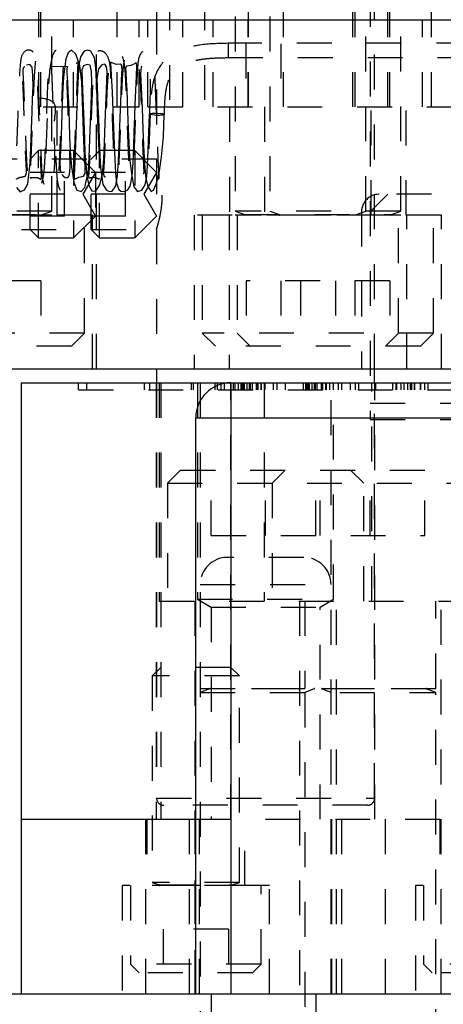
# Model space of a CAD drawing. Header units: inches. Extents: x 1772 to 2706, y -534 to -52.
# Tile 87 of 256: x 1939.78 to 1940.99, y -523.5 to -520.68. Entities that reach past the tile are written whole.
import ezdxf

# ---------------------------------------------------------------- set-up
doc = ezdxf.new("R2010")
doc.units = ezdxf.units.IN
doc.header["$LTSCALE"] = 0.5
doc.header["$MEASUREMENT"] = 0
doc.linetypes.add('HIDDEN', pattern=[0.225, 0.15, -0.075])
doc.layers.add('SID-M-H', color=4, linetype='HIDDEN')
doc.layers.add('SID-M-S', color=105, linetype='Continuous')

msp = doc.modelspace()

# ---------------------------------------------------------------- linework, layer by layer
at = {"layer": 'SID-M-H'}
for p, q in [((1940.20862, -517.20628), (1940.20862, -520.92628)), ((1940.30862, -517.20628), (1940.30862, -520.92628)), ((1940.95862, -520.92628), (1940.95862, -517.20628)), ((1940.78362, -519.19628), (1940.78362, -521.82128)), ((1939.83987, -520.92628), (1939.83987, -520.14503)), ((1940.42737, -520.14503), (1940.42737, -520.92628)), ((1940.52737, -520.14503), (1940.52737, -520.92628)), ((1940.73987, -520.92628), (1940.73987, -520.14503)), ((1940.83987, -520.92628), (1940.83987, -520.14503)), ((1939.87112, -521.22451), (1939.87112, -520.26753)), ((1940.39612, -520.26753), (1940.39612, -521.22451)), ((1940.49612, -520.26753), (1940.49612, -521.22451)), ((1940.77112, -521.22451), (1940.77112, -520.26753)), ((1940.87112, -521.22451), (1940.87112, -520.26753)), ((1940.43375, -520.42628), (1940.43375, -520.92628)), ((1940.53375, -520.42628), (1940.53375, -520.92628)), ((1940.73349, -520.92628), (1940.73349, -520.42628)), ((1940.83349, -520.92628), (1940.83349, -520.42628)), ((1939.83349, -520.92628), (1939.83349, -520.67628)), ((1939.93362, -520.92628), (1939.93362, -520.67628)), ((1939.99927, -521.67628), (1939.99927, -520.67628)), ((1940.05862, -520.92628), (1940.05862, -520.67628)), ((1940.12112, -520.92628), (1940.12112, -520.67628)), ((1940.14612, -520.92628), (1940.14612, -520.67628)), ((1940.17112, -520.67628), (1940.17112, -521.67628)), ((1940.24612, -520.92628), (1940.24612, -520.67628)), ((1940.33362, -520.92628), (1940.33362, -520.67628)), ((1940.43362, -520.92628), (1940.43362, -520.67628)), ((1940.79612, -521.67628), (1940.79612, -520.67628)), ((1940.83362, -520.92628), (1940.83362, -520.67628)), ((1940.93362, -520.92628), (1940.93362, -520.67628)), ((1939.92747, -520.76365), (1939.91751, -520.77089)), ((1939.94031, -520.77461), (1939.92747, -520.76365)), ((1939.96336, -520.76669), (1939.9534, -520.7824)), ((1939.9731, -520.76346), (1939.96336, -520.76669)), ((1939.98296, -520.76641), (1939.9731, -520.76346)), ((1939.99384, -520.78598), (1939.98296, -520.76641)), ((1947.67321, -520.74389), (1940.37621, -520.74389)), ((1940.37621, -520.74404), (1940.37621, -520.78475)), ((1939.91095, -520.78847), (1939.90453, -520.84003)), ((1939.91751, -520.77089), (1939.91095, -520.78847)), ((1939.95148, -520.80794), (1939.94031, -520.77461)), ((1939.9534, -520.7824), (1939.94887, -520.80654)), ((1939.99682, -520.81458), (1939.99384, -520.78598)), ((1940.37621, -520.78489), (1947.67321, -520.78489)), ((1939.80815, -520.8042), (1939.79812, -520.80657)), ((1939.81445, -520.81238), (1939.80815, -520.8042)), ((1939.81711, -520.83649), (1939.81445, -520.81238)), ((1939.87112, -520.80923), (1939.91615, -520.81029)), ((1939.91615, -520.81029), (1939.91414, -520.81659)), ((1939.91414, -520.81659), (1939.91462, -520.83065)), ((1939.94887, -520.80654), (1939.94681, -520.83719)), ((1939.95674, -520.85537), (1939.95148, -520.80794)), ((1939.96214, -520.80877), (1939.9571, -520.82026)), ((1939.9571, -520.82026), (1939.95778, -520.85083)), ((1939.97232, -520.80451), (1939.96214, -520.80877)), ((1939.98066, -520.80684), (1939.97232, -520.80451)), ((1939.98469, -520.82473), (1939.98066, -520.80684)), ((1939.9859, -520.85479), (1939.98469, -520.82473)), ((1939.99884, -520.85348), (1939.99682, -520.81458)), ((1940.00448, -520.8168), (1940.00031, -520.84513)), ((1940.01475, -520.80554), (1940.00448, -520.8168)), ((1940.02339, -520.80396), (1940.01475, -520.80554)), ((1940.02793, -520.81101), (1940.02339, -520.80396)), ((1940.02957, -520.82591), (1940.02793, -520.81101)), ((1940.03954, -520.79812), (1940.03915, -520.80251)), ((1940.03915, -520.80251), (1940.0401, -520.8148)), ((1940.04321, -520.7999), (1940.03954, -520.79812)), ((1940.0401, -520.8148), (1940.04133, -520.83478)), ((1940.05661, -520.80454), (1940.04321, -520.7999)), ((1940.06814, -520.80374), (1940.05661, -520.80454)), ((1940.07106, -520.80529), (1940.06814, -520.80374)), ((1940.07263, -520.81796), (1940.07106, -520.80529)), ((1940.07113, -520.84763), (1940.07263, -520.81796)), ((1940.08516, -520.80946), (1940.08269, -520.81481)), ((1940.08269, -520.81481), (1940.08299, -520.82778)), ((1940.09729, -520.80754), (1940.08516, -520.80946)), ((1940.10982, -520.8013), (1940.09729, -520.80754)), ((1940.11304, -520.79865), (1940.10982, -520.8013)), ((1940.11492, -520.8061), (1940.11304, -520.79865)), ((1940.11344, -520.83793), (1940.11492, -520.8061)), ((1940.12734, -520.8117), (1940.12547, -520.83041)), ((1940.12935, -520.81037), (1940.12734, -520.8117)), ((1939.81721, -520.86845), (1939.81711, -520.83649)), ((1939.90453, -520.84003), (1939.90304, -520.87178)), ((1939.91462, -520.83065), (1939.9159, -520.85308)), ((1939.9159, -520.85308), (1939.91724, -520.88268)), ((1939.94681, -520.83719), (1939.94497, -520.87693)), ((1939.95778, -520.85083), (1939.96018, -520.90253)), ((1940.00071, -520.89885), (1939.99884, -520.85348)), ((1940.00031, -520.84513), (1940.00074, -520.86762)), ((1940.02758, -520.87978), (1940.02896, -520.84887)), ((1940.02896, -520.84887), (1940.02957, -520.82591)), ((1940.04133, -520.83478), (1940.04367, -520.88417)), ((1940.0694, -520.88713), (1940.07113, -520.84763)), ((1940.08299, -520.82778), (1940.08424, -520.84917)), ((1940.08424, -520.84917), (1940.08559, -520.87813)), ((1940.11177, -520.87929), (1940.11344, -520.83793)), ((1940.12547, -520.83041), (1940.12728, -520.87023)), ((1939.81603, -520.90154), (1939.81721, -520.86845)), ((1939.90304, -520.87178), (1939.90122, -520.91727)), ((1939.94497, -520.87693), (1939.94307, -520.92468)), ((1939.9591, -520.91), (1939.95674, -520.85537)), ((1939.98509, -520.88834), (1939.9859, -520.85479)), ((1940.00074, -520.86762), (1940.00185, -520.89482)), ((1940.02593, -520.92142), (1940.02758, -520.87978)), ((1940.08559, -520.87813), (1940.08794, -520.93796)), ((1940.11028, -520.9193), (1940.11177, -520.87929)), ((1940.12728, -520.87023), (1940.12977, -520.92954)), ((1939.81452, -520.94116), (1939.81603, -520.90154)), ((1939.91724, -520.88268), (1939.91847, -520.9133)), ((1939.96116, -520.96889), (1939.9591, -520.91)), ((1939.96018, -520.90253), (1939.96256, -520.9654)), ((1939.9837, -520.92398), (1939.98509, -520.88834)), ((1940.00243, -520.94509), (1940.00071, -520.89885)), ((1940.00185, -520.89482), (1940.00316, -520.92539)), ((1940.04367, -520.88417), (1940.04576, -520.93674)), ((1940.06763, -520.93307), (1940.0694, -520.88713)), ((1939.24612, -520.92628), (1940.12112, -520.92628)), ((1939.88662, -521.23628), (1939.88662, -520.92628)), ((1939.90122, -520.91727), (1939.899, -520.97685)), ((1939.91847, -520.9133), (1939.92057, -520.96929)), ((1939.94307, -520.92468), (1939.9411, -520.9776)), ((1939.98206, -520.96849), (1939.9837, -520.92398)), ((1940.00316, -520.92539), (1940.00442, -520.95786)), ((1940.02402, -520.97306), (1940.02593, -520.92142)), ((1940.04576, -520.93674), (1940.04758, -520.98558)), ((1940.06583, -520.98243), (1940.06763, -520.93307)), ((1940.08794, -520.93796), (1940.08983, -520.98878)), ((1940.10896, -520.95492), (1940.11028, -520.9193)), ((1940.12977, -520.92954), (1940.13198, -520.98924)), ((1940.14612, -520.92628), (1941.12112, -520.92628)), ((1940.38062, -520.92628), (1940.38062, -521.23628)), ((1940.48062, -520.92628), (1940.48062, -521.23628)), ((1940.78662, -521.23628), (1940.78662, -520.92628)), ((1940.88662, -521.23628), (1940.88662, -520.92628)), ((1939.81276, -520.98923), (1939.81452, -520.94116)), ((1939.96256, -520.9654), (1939.96455, -521.01886)), ((1940.00401, -520.98828), (1940.00243, -520.94509)), ((1940.00442, -520.95786), (1940.00667, -521.0183)), ((1940.10746, -520.99593), (1940.10896, -520.95492)), ((1940.14952, -520.99787), (1940.1513, -520.94923)), ((1940.1513, -520.94923), (1940.1514, -520.94676)), ((1940.15443, -520.94562), (1940.15273, -520.94638)), ((1940.15273, -520.94638), (1940.15414, -520.94726)), ((1940.15414, -520.94726), (1940.15845, -520.94812)), ((1940.159, -520.9451), (1940.15443, -520.94562)), ((1940.15845, -520.94812), (1940.16501, -520.94884)), ((1940.16573, -520.9449), (1940.159, -520.9451)), ((1940.16501, -520.94884), (1940.17282, -520.9493)), ((1940.1736, -520.94504), (1940.16573, -520.9449)), ((1940.17282, -520.9493), (1940.18069, -520.94944)), ((1940.18141, -520.9455), (1940.1736, -520.94504)), ((1940.18069, -520.94944), (1940.18742, -520.94923)), ((1940.18797, -520.94622), (1940.18141, -520.9455)), ((1940.18742, -520.94923), (1940.19198, -520.94871)), ((1940.19228, -520.94708), (1940.18797, -520.94622)), ((1940.19092, -521.01152), (1940.19347, -520.94823)), ((1940.19198, -520.94871), (1940.1935, -520.94821)), ((1940.19369, -520.94796), (1940.19228, -520.94708)), ((1940.1935, -520.94821), (1940.19366, -520.94804)), ((1940.19366, -520.94804), (1940.19369, -520.94796)), ((1939.81075, -521.04204), (1939.81276, -520.98923)), ((1939.899, -520.97685), (1939.89648, -521.03974)), ((1939.92057, -520.96929), (1939.9222, -521.01296)), ((1939.9411, -520.9776), (1939.9389, -521.03266)), ((1939.9632, -521.02339), (1939.96116, -520.96889)), ((1939.98015, -521.0198), (1939.98206, -520.96849)), ((1940.0056, -521.03046), (1940.00401, -520.98828)), ((1940.02204, -521.02831), (1940.02402, -520.97306)), ((1940.04758, -520.98558), (1940.04933, -521.0316)), ((1940.06403, -521.033), (1940.06583, -520.98243)), ((1940.08983, -520.98878), (1940.09135, -521.02784)), ((1940.13198, -520.98924), (1940.13379, -521.03675)), ((1939.9222, -521.01296), (1939.92405, -521.05232)), ((1939.96455, -521.01886), (1939.96615, -521.05871)), ((1939.97819, -521.06979), (1939.98015, -521.0198)), ((1940.00667, -521.0183), (1940.0086, -521.06573)), ((1940.10573, -521.04135), (1940.10746, -520.99593)), ((1940.1475, -521.05019), (1940.14952, -520.99787)), ((1940.18572, -521.06934), (1940.19092, -521.01152)), ((1939.83312, -521.05128), (1939.80862, -521.07578)), ((1939.80893, -521.08721), (1939.81075, -521.04204)), ((1939.83312, -521.30128), (1939.83312, -521.05128)), ((1939.93362, -521.05128), (1939.83312, -521.05128)), ((1939.89648, -521.03974), (1939.8953, -521.06595)), ((1939.93362, -521.05128), (1939.93362, -521.30128)), ((1939.99612, -521.11378), (1939.93362, -521.05128)), ((1939.9389, -521.03266), (1939.93665, -521.08319)), ((1939.96497, -521.06666), (1939.9632, -521.02339)), ((1940.00812, -521.05128), (1939.98362, -521.07578)), ((1940.00733, -521.07283), (1940.0056, -521.03046)), ((1940.00812, -521.30128), (1940.00812, -521.05128)), ((1940.10862, -521.05128), (1940.00812, -521.05128)), ((1940.02009, -521.07707), (1940.02204, -521.02831)), ((1940.04933, -521.0316), (1940.05126, -521.07646)), ((1940.06205, -521.08124), (1940.06403, -521.033)), ((1940.09135, -521.02784), (1940.09392, -521.07114)), ((1940.10378, -521.08664), (1940.10573, -521.04135)), ((1940.10862, -521.05128), (1940.10862, -521.30128)), ((1940.17112, -521.11378), (1940.10862, -521.05128)), ((1940.13379, -521.03675), (1940.13527, -521.07135)), ((1940.14571, -521.0935), (1940.1475, -521.05019)), ((1940.17156, -521.07578), (1939.58385, -521.07578)), ((1939.80862, -521.27678), (1939.80862, -521.07578)), ((1939.8953, -521.06595), (1939.89452, -521.08735)), ((1939.92405, -521.05232), (1939.92781, -521.09809)), ((1939.96647, -521.09791), (1939.96497, -521.06666)), ((1939.96615, -521.05871), (1939.97134, -521.12363)), ((1939.97637, -521.10822), (1939.97819, -521.06979)), ((1939.98362, -521.27678), (1939.98362, -521.07578)), ((1940.00812, -521.0886), (1940.00733, -521.07283)), ((1940.0086, -521.06573), (1940.0102, -521.09928)), ((1940.01671, -521.11796), (1940.02009, -521.07707)), ((1940.05126, -521.07646), (1940.05336, -521.11564)), ((1940.09392, -521.07114), (1940.09897, -521.11818)), ((1940.13527, -521.07135), (1940.13733, -521.10213)), ((1940.17827, -521.11591), (1940.18572, -521.06934)), ((1939.80218, -521.14668), (1939.80893, -521.08721)), ((1939.89452, -521.08735), (1939.8962, -521.11432)), ((1939.92781, -521.09809), (1939.93432, -521.14124)), ((1939.93665, -521.08319), (1939.93487, -521.12053)), ((1939.96652, -521.11682), (1939.96647, -521.09791)), ((1940.0102, -521.09928), (1940.01747, -521.1482)), ((1940.05943, -521.12264), (1940.06205, -521.08124)), ((1940.10177, -521.12417), (1940.10378, -521.08664)), ((1940.13733, -521.10213), (1940.14096, -521.13025)), ((1940.14346, -521.12578), (1940.14571, -521.0935)), ((1939.90705, -521.11378), (1939.80862, -521.11378)), ((1939.90705, -521.23878), (1939.90705, -521.11378)), ((1939.93487, -521.12053), (1939.93492, -521.13002)), ((1939.93492, -521.13002), (1939.9368, -521.13266)), ((1939.9368, -521.13266), (1939.94878, -521.12773)), ((1939.94878, -521.12773), (1939.96228, -521.12486)), ((1939.99612, -521.11378), (1939.96004, -521.17628)), ((1939.96228, -521.12486), (1939.96652, -521.11682)), ((1939.96616, -521.15722), (1939.97637, -521.10822)), ((1939.97134, -521.12363), (1939.97725, -521.15118)), ((1940.08205, -521.11378), (1939.98362, -521.11378)), ((1939.99612, -521.11378), (1939.99612, -521.23878)), ((1940.00911, -521.14947), (1940.01671, -521.11796)), ((1940.05336, -521.11564), (1940.05646, -521.14449)), ((1940.05481, -521.15209), (1940.05943, -521.12264)), ((1940.08205, -521.23878), (1940.08205, -521.11378)), ((1940.09603, -521.15325), (1940.10177, -521.12417)), ((1940.09897, -521.11818), (1940.10654, -521.15455)), ((1940.17112, -521.11378), (1940.13504, -521.17628)), ((1940.13856, -521.14942), (1940.14346, -521.12578)), ((1940.14096, -521.13025), (1940.14655, -521.15413)), ((1940.16996, -521.14767), (1940.17827, -521.11591)), ((1939.77026, -521.15707), (1939.78072, -521.16909)), ((1939.78072, -521.16909), (1939.79273, -521.16358)), ((1939.79273, -521.16358), (1939.80218, -521.14668)), ((1939.93432, -521.14124), (1939.94322, -521.16492)), ((1939.95475, -521.16848), (1939.96616, -521.15722)), ((1939.97725, -521.15118), (1939.98575, -521.1669)), ((1939.99727, -521.16695), (1940.00911, -521.14947)), ((1940.01747, -521.1482), (1940.02814, -521.16459)), ((1940.04407, -521.16744), (1940.05481, -521.15209)), ((1940.05646, -521.14449), (1940.06293, -521.16225)), ((1940.06293, -521.16225), (1940.06871, -521.16722)), ((1940.07835, -521.16878), (1940.08862, -521.16386)), ((1940.08862, -521.16386), (1940.09603, -521.15325)), ((1940.10654, -521.15455), (1940.11678, -521.16875)), ((1940.12876, -521.16486), (1940.13856, -521.14942)), ((1940.14655, -521.15413), (1940.15562, -521.16823)), ((1940.15562, -521.16823), (1940.16216, -521.16419)), ((1940.16216, -521.16419), (1940.16996, -521.14767)), ((1939.90705, -521.17628), (1939.80862, -521.17628)), ((1939.94322, -521.16492), (1939.95475, -521.16848)), ((1939.96004, -521.17628), (1939.99612, -521.23878)), ((1940.08205, -521.17628), (1939.98362, -521.17628)), ((1939.98575, -521.1669), (1939.99727, -521.16695)), ((1940.02814, -521.16459), (1940.03617, -521.1684)), ((1940.03617, -521.1684), (1940.04407, -521.16744)), ((1940.06871, -521.16722), (1940.07835, -521.16878)), ((1940.11678, -521.16875), (1940.12876, -521.16486)), ((1940.13504, -521.17628), (1940.17112, -521.23878)), ((1940.83362, -521.17628), (1940.78362, -521.22628)), ((1944.75862, -521.17628), (1940.80862, -521.17628)), ((1939.98812, -521.23628), (1939.37912, -521.23628)), ((1939.87112, -521.22451), (1939.49612, -521.22451)), ((1939.87112, -521.23588), (1939.49612, -521.23588)), ((1939.52362, -521.23436), (1939.84362, -521.23436)), ((1939.90705, -521.23878), (1939.80862, -521.23878)), ((1939.84407, -521.23436), (1939.87112, -521.22451)), ((1939.87112, -521.23628), (1939.87112, -521.23588)), ((1939.93362, -521.30128), (1939.99612, -521.23878)), ((1939.96487, -521.57378), (1939.96487, -521.23628)), ((1940.08205, -521.23878), (1939.98362, -521.23878)), ((1939.98812, -521.67628), (1939.98812, -521.23628)), ((1940.10862, -521.30128), (1940.17112, -521.23878)), ((1940.98812, -521.23628), (1940.27912, -521.23628)), ((1940.27912, -521.23628), (1940.27912, -521.67628)), ((1940.30237, -521.23628), (1940.30237, -521.57378)), ((1940.37912, -521.23628), (1940.37912, -521.67628)), ((1940.87112, -521.22451), (1940.39612, -521.22451)), ((1940.39612, -521.22451), (1940.42318, -521.23436)), ((1940.87112, -521.23588), (1940.39612, -521.23588)), ((1940.39612, -521.23588), (1940.39612, -521.23628)), ((1940.40237, -521.23628), (1940.40237, -521.57378)), ((1940.42362, -521.23436), (1940.84362, -521.23436)), ((1940.49612, -521.22451), (1940.52318, -521.23436)), ((1940.49612, -521.23588), (1940.49612, -521.23628)), ((1940.74407, -521.23436), (1940.77112, -521.22451)), ((1940.75862, -521.22628), (1940.75862, -521.67628)), ((1940.77112, -521.23628), (1940.77112, -521.23588)), ((1940.84407, -521.23436), (1940.87112, -521.22451)), ((1940.86487, -521.57378), (1940.86487, -521.23628)), ((1940.87112, -521.23628), (1940.87112, -521.23588)), ((1940.88812, -521.67628), (1940.88812, -521.23628)), ((1940.96487, -521.57378), (1940.96487, -521.23628)), ((1940.98812, -521.67628), (1940.98812, -521.23628)), ((1939.58385, -521.27678), (1940.17112, -521.27678)), ((1939.80862, -521.27678), (1939.83312, -521.30128)), ((1939.98362, -521.27678), (1940.00812, -521.30128)), ((1939.83312, -521.30128), (1939.93362, -521.30128)), ((1940.00812, -521.30128), (1940.10862, -521.30128)), ((1939.83962, -521.42378), (1939.52762, -521.42378)), ((1939.83962, -521.42378), (1939.83962, -521.61128)), ((1940.83962, -521.42378), (1940.42762, -521.42378)), ((1940.42762, -521.42378), (1940.42762, -521.61128)), ((1940.52762, -521.42378), (1940.52762, -521.61128)), ((1940.58362, -521.42378), (1940.58362, -521.61128)), ((1940.68362, -521.42378), (1940.68362, -521.61128)), ((1940.73962, -521.42378), (1940.73962, -521.61128)), ((1940.83962, -521.42378), (1940.83962, -521.61128)), ((1939.96487, -521.57378), (1939.40237, -521.57378)), ((1939.92737, -521.61128), (1939.96487, -521.57378)), ((1940.96487, -521.57378), (1940.30237, -521.57378)), ((1940.30237, -521.57378), (1940.33987, -521.61128)), ((1940.40237, -521.57378), (1940.43987, -521.61128)), ((1940.82737, -521.61128), (1940.86487, -521.57378)), ((1940.92737, -521.61128), (1940.96487, -521.57378)), ((1939.92737, -521.61128), (1939.43987, -521.61128)), ((1940.92737, -521.61128), (1940.33987, -521.61128)), ((1939.94771, -521.73628), (1939.94771, -521.71628)), ((1939.97171, -521.73628), (1939.97171, -521.71628)), ((1940.13671, -521.73628), (1940.13671, -521.71628)), ((1940.15171, -521.73628), (1940.15171, -521.71628)), ((1940.17012, -521.71628), (1940.17012, -522.96628)), ((1940.17112, -521.71628), (1940.17112, -522.90544)), ((1940.17912, -521.71628), (1940.17912, -522.34128)), ((1940.18312, -521.71628), (1940.18312, -522.96628)), ((1940.27171, -521.73628), (1940.27171, -521.71628)), ((1940.27668, -521.73628), (1940.27668, -521.71628)), ((1940.28862, -521.71628), (1940.28862, -522.33628)), ((1940.29612, -521.71628), (1940.29612, -526.46628)), ((1940.33899, -521.73628), (1940.33899, -521.71628)), ((1940.34554, -521.73628), (1940.34554, -521.71628)), ((1940.35616, -521.73628), (1940.35616, -521.71628)), ((1940.36617, -521.73628), (1940.36617, -521.71628)), ((1940.38412, -522.96628), (1940.38412, -521.71628)), ((1940.39171, -521.73628), (1940.39171, -521.71628)), ((1940.39668, -521.73628), (1940.39668, -521.71628)), ((1940.40622, -521.73628), (1940.40622, -521.71628)), ((1940.41337, -521.73628), (1940.41337, -521.71628)), ((1940.41565, -521.73628), (1940.41565, -521.71628)), ((1940.4196, -521.73628), (1940.4196, -521.71628)), ((1940.42338, -521.73628), (1940.42338, -521.71628)), ((1940.43073, -521.73628), (1940.43073, -521.71628)), ((1940.43789, -521.73628), (1940.43789, -521.71628)), ((1940.43974, -521.73628), (1940.43974, -521.71628)), ((1940.44014, -521.73628), (1940.44014, -521.71628)), ((1940.44086, -521.73628), (1940.44086, -521.71628)), ((1940.44573, -521.73628), (1940.44573, -521.71628)), ((1940.458, -521.73628), (1940.458, -521.71628)), ((1940.46153, -521.73628), (1940.46153, -521.71628)), ((1940.462, -521.73628), (1940.462, -521.71628)), ((1940.47058, -521.73628), (1940.47058, -521.71628)), ((1940.47201, -521.73628), (1940.47201, -521.71628)), ((1940.47912, -521.71628), (1940.47912, -522.34128)), ((1940.48202, -521.73628), (1940.48202, -521.71628)), ((1940.50634, -521.73628), (1940.50634, -521.71628)), ((1940.51635, -521.73628), (1940.51635, -521.71628)), ((1940.54067, -521.73628), (1940.54067, -521.71628)), ((1940.59216, -521.73628), (1940.59216, -521.71628)), ((1940.59931, -521.73628), (1940.59931, -521.71628)), ((1940.60159, -521.73628), (1940.60159, -521.71628)), ((1940.60554, -521.73628), (1940.60554, -521.71628)), ((1940.60932, -521.73628), (1940.60932, -521.71628)), ((1940.61667, -521.73628), (1940.61667, -521.71628)), ((1940.62382, -521.73628), (1940.62382, -521.71628)), ((1940.62568, -521.73628), (1940.62568, -521.71628)), ((1940.62608, -521.73628), (1940.62608, -521.71628)), ((1940.6268, -521.73628), (1940.6268, -521.71628)), ((1940.63167, -521.73628), (1940.63167, -521.71628)), ((1940.64394, -521.73628), (1940.64394, -521.71628)), ((1940.64747, -521.73628), (1940.64747, -521.71628)), ((1940.64794, -521.73628), (1940.64794, -521.71628)), ((1940.65652, -521.73628), (1940.65652, -521.71628)), ((1940.65795, -521.73628), (1940.65795, -521.71628)), ((1940.66796, -521.73628), (1940.66796, -521.71628)), ((1940.67112, -526.46628), (1940.67112, -521.71628)), ((1940.67862, -522.33628), (1940.67862, -521.71628)), ((1940.69228, -521.73628), (1940.69228, -521.71628)), ((1940.70229, -521.73628), (1940.70229, -521.71628)), ((1940.7266, -521.73628), (1940.7266, -521.71628)), ((1940.74091, -521.73628), (1940.74091, -521.71628)), ((1940.75092, -521.73628), (1940.75092, -521.71628)), ((1940.78812, -522.34128), (1940.78812, -521.71628)), ((1940.79612, -522.90544), (1940.79612, -521.71628)), ((1940.79712, -522.96628), (1940.79712, -521.71628)), ((1940.79883, -521.73628), (1940.79883, -521.71628)), ((1940.79932, -521.73628), (1940.79932, -521.71628)), ((1940.79973, -521.73628), (1940.79973, -521.71628)), ((1940.84818, -521.73628), (1940.84818, -521.71628)), ((1940.85819, -521.73628), (1940.85819, -521.71628)), ((1940.85971, -521.73628), (1940.85971, -521.71628)), ((1940.87171, -521.73628), (1940.87171, -521.71628)), ((1940.88107, -521.73628), (1940.88107, -521.71628)), ((1940.89109, -521.73628), (1940.89109, -521.71628)), ((1940.89906, -521.73628), (1940.89906, -521.71628)), ((1940.90295, -521.73628), (1940.90295, -521.71628)), ((1940.91062, -521.73628), (1940.91062, -521.71628)), ((1940.91149, -521.73628), (1940.91149, -521.71628)), ((1940.92747, -521.73628), (1940.92747, -521.71628)), ((1940.92836, -521.73628), (1940.92836, -521.71628)), ((1940.93971, -521.73628), (1940.93971, -521.71628)), ((1940.94973, -521.73628), (1940.94973, -521.71628)), ((1939.94771, -521.73628), (1941.60862, -521.73628)), ((1940.78362, -521.77411), (1944.78362, -521.77411)), ((1940.78362, -521.82128), (1943.60762, -521.82128)), ((1940.23987, -521.96628), (1940.20237, -522.00378)), ((1940.23987, -521.96628), (1941.63987, -521.96628)), ((1940.32762, -522.15378), (1940.32762, -521.96628)), ((1940.48362, -522.15378), (1940.48362, -521.96628)), ((1940.53987, -521.96628), (1940.50237, -522.00378)), ((1940.62762, -522.15378), (1940.62762, -521.96628)), ((1940.63962, -522.15378), (1940.63962, -521.96628)), ((1940.76487, -522.00378), (1940.72737, -521.96628)), ((1940.78362, -522.15378), (1940.78362, -521.96628)), ((1940.93962, -522.15378), (1940.93962, -521.96628)), ((1940.20237, -522.00378), (1941.06487, -522.00378)), ((1940.20237, -522.00378), (1940.20237, -522.34128)), ((1940.50237, -522.00378), (1940.50237, -522.34128)), ((1940.76487, -522.34128), (1940.76487, -522.00378)), ((1940.32762, -522.15378), (1940.93962, -522.15378)), ((1940.59312, -522.21628), (1940.37412, -522.21628)), ((1940.29656, -522.29428), (1940.67069, -522.29428)), ((1940.17912, -522.34128), (1941.08812, -522.34128)), ((1940.28062, -522.34128), (1940.28062, -523.46628)), ((1940.28862, -522.33628), (1940.67862, -522.33628)), ((1940.28862, -522.33628), (1940.32737, -522.35865)), ((1940.58062, -522.34128), (1940.58062, -523.46628)), ((1940.59612, -522.34128), (1940.59612, -522.59167)), ((1940.63987, -522.35865), (1940.67862, -522.33628)), ((1940.68662, -523.46628), (1940.68662, -522.34128)), ((1940.97112, -522.59167), (1940.97112, -522.34128)), ((1940.98662, -523.46628), (1940.98662, -522.34128)), ((1940.32737, -522.35865), (1940.63987, -522.35865)), ((1940.32737, -522.35865), (1940.32737, -522.96628)), ((1940.63987, -522.96628), (1940.63987, -522.35865)), ((1940.18312, -522.53128), (1940.15862, -522.55578)), ((1940.38412, -522.53128), (1940.18312, -522.53128)), ((1940.40862, -522.55578), (1940.38412, -522.53128)), ((1940.40862, -522.55578), (1940.15862, -522.55578)), ((1940.15862, -522.55578), (1940.15862, -523.14697)), ((1940.40862, -523.14697), (1940.40862, -522.55578)), ((1940.29612, -522.59167), (1940.97112, -522.59167)), ((1940.32318, -522.5932), (1940.29612, -522.60305)), ((1940.94362, -522.5932), (1940.32362, -522.5932)), ((1940.62318, -522.5932), (1940.59612, -522.60305)), ((1940.67112, -522.60305), (1940.64407, -522.5932)), ((1940.97112, -522.60305), (1940.94407, -522.5932)), ((1940.29612, -522.60305), (1940.97112, -522.60305)), ((1940.59612, -522.60305), (1940.59612, -523.81003)), ((1940.97112, -523.81003), (1940.97112, -522.60305)), ((1940.17158, -522.90544), (1940.79566, -522.90544)), ((1940.77529, -522.92628), (1940.19196, -522.92628)), ((1940.13987, -522.96628), (1940.13987, -526.46628)), ((1940.14312, -522.96628), (1940.14312, -523.15628)), ((1940.26487, -522.96628), (1940.26487, -523.46628)), ((1940.2805, -522.96628), (1940.2805, -523.46628)), ((1940.28362, -522.96628), (1945.28362, -522.96628)), ((1940.29362, -522.96628), (1940.29362, -523.46628)), ((1940.42412, -523.15628), (1940.42412, -522.96628)), ((1940.67362, -523.46628), (1940.67362, -522.96628)), ((1940.68675, -523.46628), (1940.68675, -522.96628)), ((1940.70237, -523.46628), (1940.70237, -522.96628)), ((1940.82737, -526.46628), (1940.82737, -522.96628)), ((1940.98322, -522.96628), (1940.98322, -523.15628)), ((1940.49462, -523.15628), (1940.07262, -523.15628)), ((1940.07262, -523.15628), (1940.07262, -523.46628)), ((1940.09612, -523.15628), (1940.09612, -523.38128)), ((1940.40862, -523.14697), (1940.15862, -523.14697)), ((1940.15862, -523.14697), (1940.17893, -523.15436)), ((1940.40862, -523.15588), (1940.15862, -523.15588)), ((1940.15862, -523.15588), (1940.15862, -523.15628)), ((1940.17937, -523.15436), (1940.38787, -523.15436)), ((1940.38832, -523.15436), (1940.40862, -523.14697)), ((1940.40862, -523.15628), (1940.40862, -523.15588)), ((1940.47112, -523.38128), (1940.47112, -523.15628)), ((1940.49462, -523.46628), (1940.49462, -523.15628)), ((1941.33472, -523.15628), (1940.91272, -523.15628)), ((1940.91272, -523.15628), (1940.91272, -523.46628)), ((1940.93622, -523.15628), (1940.93622, -523.38128)), ((1940.37737, -523.28128), (1940.18987, -523.28128)), ((1940.18987, -523.28128), (1940.18987, -523.40628)), ((1940.37737, -523.28128), (1940.37737, -523.40628)), ((1940.47112, -523.38128), (1940.09612, -523.38128)), ((1940.09612, -523.38128), (1940.12112, -523.40628)), ((1940.44612, -523.40628), (1940.47112, -523.38128)), ((1941.31122, -523.38128), (1940.93622, -523.38128)), ((1940.93622, -523.38128), (1940.96122, -523.40628)), ((1940.44612, -523.40628), (1940.12112, -523.40628)), ((1941.28622, -523.40628), (1940.96122, -523.40628)), ((1940.32737, -523.46628), (1940.32737, -526.46628)), ((1940.62737, -523.46628), (1940.62737, -526.46628)), ((1940.63987, -526.46628), (1940.63987, -523.46628)), ((1940.93987, -526.46628), (1940.93987, -523.46628))]:
    msp.add_line(p, q, dxfattribs=at)
for centre, radius, start, end in [((1940.80862, -521.22628), 0.05, 90, 180), ((1939.84434, -521.2351), 0.000787, 110, 270), ((1940.42291, -521.2351), 0.000787, 270, 70), ((1940.52291, -521.2351), 0.000787, 270, 70), ((1940.74434, -521.2351), 0.000787, 110, 270), ((1940.84434, -521.2351), 0.000787, 110, 270), ((1940.37412, -522.29428), 0.078, 90, 180), ((1940.59312, -522.29428), 0.078, 0, 90), ((1940.32291, -522.59246), 0.000787, 290, 90), ((1940.62291, -522.59246), 0.000787, 290, 90), ((1940.64434, -522.59246), 0.000787, 90, 250), ((1940.94434, -522.59246), 0.000787, 90, 250), ((1940.19196, -522.90544), 0.02083, 180, 270), ((1940.77529, -522.90544), 0.02083, 270, 0), ((1940.17866, -523.1551), 0.000787, 270, 70), ((1940.38859, -523.1551), 0.000787, 110, 270)]:
    msp.add_arc(centre, radius, start, end, dxfattribs=at)
for points, knots in [([(1939.80862, -521.12764), (1939.80863, -521.12777), (1939.80879, -521.12994), (1939.81256, -521.12741), (1939.83087, -521.12767), (1939.83843, -521.1332), (1939.84047, -521.13302), (1939.84161, -521.1298), (1939.84117, -521.11756), (1939.83941, -521.08922), (1939.83771, -521.0477), (1939.83605, -521.00403), (1939.83442, -520.95975), (1939.83276, -520.91389), (1939.83098, -520.86706), (1939.82892, -520.82609), (1939.82748, -520.79568), (1939.82331, -520.77421), (1939.81223, -520.76393), (1939.80141, -520.76255), (1939.7855, -520.77156), (1939.78004, -520.80046), (1939.77765, -520.8474), (1939.77515, -520.9075), (1939.77325, -520.95959), (1939.77115, -521.01523), (1939.76883, -521.0692), (1939.76701, -521.10574), (1939.76577, -521.12589), (1939.76565, -521.13351), (1939.76772, -521.13453), (1939.77558, -521.12803), (1939.79236, -521.12578), (1939.79799, -521.12271), (1939.79871, -521.10847), (1939.79683, -521.07826), (1939.79525, -521.03863), (1939.79328, -520.98724), (1939.7912, -520.92973), (1939.78936, -520.87269), (1939.78628, -520.82123), (1939.77703, -520.78068), (1939.76337, -520.76179), (1939.75192, -520.76419), (1939.74212, -520.78314), (1939.73684, -520.81873), (1939.73503, -520.8595), (1939.73326, -520.90102), (1939.73122, -520.95621), (1939.72932, -521.00837), (1939.72759, -521.04748), (1939.72643, -521.07265), (1939.7258, -521.09275), (1939.72614, -521.11199), (1939.73179, -521.12337), (1939.7436, -521.12955), (1939.75116, -521.12825), (1939.7544, -521.11469), (1939.7554, -521.09292), (1939.75411, -521.06229), (1939.75256, -521.02504), (1939.75089, -520.97972), (1939.74896, -520.92767), (1939.74715, -520.87728), (1939.74539, -520.83423), (1939.74253, -520.80016), (1939.7335, -520.7732), (1939.72035, -520.76081), (1939.70917, -520.76591), (1939.70177, -520.78705), (1939.69606, -520.82133), (1939.69286, -520.86026), (1939.69121, -520.89919), (1939.68952, -520.94442), (1939.6875, -520.99928), (1939.68549, -521.05269), (1939.68415, -521.07763), (1939.68362, -521.08743)], [0, 0, 0, 0, 0.0004819, 0.0077358, 0.0204962, 0.0264539, 0.03288, 0.039965, 0.0477057, 0.0639928, 0.0788578, 0.0920863, 0.1043372, 0.1177787, 0.1325862, 0.1487843, 0.1647806, 0.1794963, 0.1865441, 0.1932113, 0.1993343, 0.2180014, 0.2459284, 0.2607371, 0.2759736, 0.2920864, 0.3093931, 0.3277702, 0.337187, 0.3458872, 0.353794, 0.3643319, 0.373491, 0.3844664, 0.395771, 0.4076524, 0.4213059, 0.4368562, 0.45401, 0.4713615, 0.4890509, 0.5072873, 0.5245668, 0.5398837, 0.5529561, 0.5758669, 0.5869266, 0.6003983, 0.6169994, 0.6361216, 0.6455003, 0.6545198, 0.663152, 0.6713821, 0.6866577, 0.7011356, 0.7153472, 0.7294399, 0.7422588, 0.753349, 0.7648266, 0.7783673, 0.7939723, 0.8101463, 0.8251104, 0.8390794, 0.8522326, 0.8662806, 0.8817687, 0.8983927, 0.9145239, 0.9281712, 0.9396777, 0.9527568, 0.9689639, 0.9878074, 1, 1, 1, 1]), ([(1939.90003, -521.11924), (1939.90149, -521.12142), (1939.90554, -521.12745), (1939.91548, -521.13007), (1939.9209, -521.12473), (1939.92357, -521.10749), (1939.92358, -521.08231), (1939.92203, -521.04869), (1939.92051, -521.00913), (1939.91874, -520.96067), (1939.91677, -520.90846), (1939.91508, -520.86038), (1939.91314, -520.82102), (1939.90908, -520.7898), (1939.89756, -520.76693), (1939.88485, -520.76063), (1939.87476, -520.77148), (1939.86825, -520.79787), (1939.86318, -520.83559), (1939.86068, -520.87485), (1939.85916, -520.91527), (1939.85733, -520.96381), (1939.85527, -521.02097), (1939.85297, -521.07494), (1939.85089, -521.11154), (1939.8504, -521.12653), (1939.86169, -521.12706), (1939.87276, -521.12983), (1939.87786, -521.11908), (1939.87981, -521.08876), (1939.87993, -521.04964), (1939.87833, -521.00792), (1939.87672, -520.96426), (1939.87492, -520.91384), (1939.87274, -520.86315), (1939.87133, -520.82075), (1939.86791, -520.79054), (1939.85789, -520.77287), (1939.84698, -520.76574), (1939.83718, -520.76547), (1939.83045, -520.76861), (1939.82552, -520.78069), (1939.82236, -520.81003), (1939.81977, -520.8528), (1939.81771, -520.8976), (1939.81606, -520.94045), (1939.81442, -520.98555), (1939.81246, -521.03685), (1939.81073, -521.07866), (1939.80923, -521.10469), (1939.80876, -521.11158), (1939.80862, -521.11358)], [0, 0, 0, 0, 0.0121377, 0.0336119, 0.0551052, 0.0761055, 0.0946847, 0.1108936, 0.1291257, 0.1504491, 0.1746849, 0.1982605, 0.2200453, 0.2403452, 0.2598625, 0.2816052, 0.3055369, 0.3311018, 0.3543092, 0.3737234, 0.3909581, 0.4121158, 0.4379528, 0.4660752, 0.490159, 0.5098159, 0.526657, 0.5468352, 0.5718122, 0.5995743, 0.6224145, 0.6396274, 0.658016, 0.6801535, 0.7059694, 0.7310463, 0.7535345, 0.7640687, 0.773922, 0.7833922, 0.7936898, 0.8175113, 0.8456587, 0.8719179, 0.8936679, 0.9111804, 0.92997, 0.9528894, 0.97989, 0.9941915, 1, 1, 1, 1]), ([(1940.15295, -520.94611), (1940.15246, -520.95898), (1940.15151, -520.98401), (1940.14971, -521.02933), (1940.14773, -521.07458), (1940.14636, -521.1087), (1940.14814, -521.12546), (1940.15483, -521.12661), (1940.17158, -521.12988), (1940.1778, -521.1342), (1940.17904, -521.12821), (1940.17706, -521.10054), (1940.17535, -521.0613), (1940.17363, -521.01766), (1940.17197, -520.97278), (1940.17031, -520.9266), (1940.16854, -520.87937), (1940.1666, -520.83548), (1940.16479, -520.80284), (1940.16256, -520.78083), (1940.15476, -520.76776), (1940.14556, -520.76266), (1940.13449, -520.76426), (1940.11906, -520.77829), (1940.11704, -520.80725), (1940.11467, -520.84894), (1940.11284, -520.89225), (1940.11091, -520.94306), (1940.10886, -520.99895), (1940.10651, -521.05438), (1940.10475, -521.09334), (1940.1039, -521.11598), (1940.10385, -521.13062), (1940.10708, -521.13189), (1940.12419, -521.12601), (1940.13437, -521.12418), (1940.13584, -521.11326), (1940.13446, -521.08801), (1940.13284, -521.05203), (1940.131, -521.00416), (1940.12886, -520.94719), (1940.12697, -520.88899), (1940.12469, -520.83582), (1940.11812, -520.79151), (1940.10497, -520.76514), (1940.09227, -520.7616), (1940.08357, -520.7735), (1940.07569, -520.80133), (1940.0728, -520.84077), (1940.07084, -520.88938), (1940.06884, -520.94064), (1940.06706, -520.99121), (1940.06539, -521.0319), (1940.06412, -521.05948), (1940.06312, -521.08238), (1940.06252, -521.1055), (1940.06653, -521.12613), (1940.08535, -521.13288), (1940.09036, -521.11951), (1940.09238, -521.09895), (1940.09159, -521.07033), (1940.08999, -521.03432), (1940.08842, -520.992), (1940.08656, -520.94131), (1940.08464, -520.89001), (1940.08298, -520.84488), (1940.08077, -520.80914), (1940.07462, -520.78048), (1940.06158, -520.76278), (1940.04965, -520.76241), (1940.04084, -520.77895), (1940.03481, -520.81038), (1940.03061, -520.85023), (1940.02861, -520.88974), (1940.02706, -520.93237), (1940.02512, -520.98446), (1940.023, -521.04203), (1940.02073, -521.09077), (1940.01862, -521.11984), (1940.02129, -521.12734), (1940.03467, -521.12809), (1940.04362, -521.12858), (1940.04698, -521.11004), (1940.04866, -521.075), (1940.04794, -521.03409), (1940.04624, -520.99169), (1940.04462, -520.94631), (1940.04273, -520.89451), (1940.04053, -520.84654), (1940.0394, -520.80712), (1940.03253, -520.77913), (1940.01889, -520.76665), (1940.00354, -520.76461), (1939.99754, -520.77051), (1939.99226, -520.79008), (1939.98996, -520.82389), (1939.98749, -520.86866), (1939.98564, -520.91274), (1939.98403, -520.95625), (1939.98229, -521.00358), (1939.98021, -521.05597), (1939.97841, -521.09679), (1939.97669, -521.11945), (1939.97622, -521.12843), (1939.9784, -521.13023), (1939.99112, -521.1254), (1940.00704, -521.13319), (1940.00765, -521.13158), (1940.00794, -521.13081)], [0, 0, 0, 0, 0.0077454, 0.0150629, 0.0277683, 0.0384644, 0.0471172, 0.0557427, 0.0615464, 0.0666641, 0.0757384, 0.0864636, 0.0968558, 0.106331, 0.1149704, 0.1240598, 0.1340058, 0.1448288, 0.1560773, 0.166412, 0.1713448, 0.1760999, 0.1805293, 0.1846377, 0.2017611, 0.2112164, 0.2211724, 0.2316267, 0.2426414, 0.2543662, 0.2667026, 0.2730867, 0.2793121, 0.2900901, 0.2990383, 0.3065556, 0.3140614, 0.3216919, 0.3304222, 0.3406355, 0.3522971, 0.3642971, 0.376271, 0.3884597, 0.4004395, 0.4113937, 0.4210355, 0.4295346, 0.4450217, 0.4534974, 0.4641186, 0.476822, 0.4833707, 0.4896655, 0.4956843, 0.5014132, 0.5119467, 0.5315451, 0.5415036, 0.5508674, 0.5589808, 0.5664502, 0.575229, 0.5854182, 0.5965945, 0.6070241, 0.6166518, 0.6255927, 0.6346186, 0.6448748, 0.65615, 0.6678524, 0.6779466, 0.6863032, 0.6945348, 0.7048859, 0.7173572, 0.7296629, 0.7399046, 0.7481343, 0.7559893, 0.7658726, 0.7781687, 0.790371, 0.7999735, 0.8075648, 0.8165125, 0.8271704, 0.8391748, 0.8501821, 0.8601532, 0.8647856, 0.8690867, 0.8785493, 0.8899631, 0.9027686, 0.9139917, 0.92329, 0.9311826, 0.9404693, 0.9515876, 0.9643883, 0.9705624, 0.9761813, 0.9812932, 0.9881909, 0.994319, 1, 1, 1, 1]), ([(1940.37621, -520.74389), (1940.34878, -520.74451), (1940.30123, -520.74557), (1940.2385, -520.76154), (1940.19117, -520.78991), (1940.16686, -520.83129), (1940.15819, -520.8679), (1940.15541, -520.89486), (1940.15391, -520.91751), (1940.15327, -520.93341), (1940.1529, -520.94215), (1940.15272, -520.9464)], [0, 0, 0, 0, 0.1927939, 0.3341902, 0.491555, 0.693315, 0.7949829, 0.8833772, 0.9381942, 0.9698572, 1, 1, 1, 1]), ([(1940.19369, -520.94794), (1940.1941, -520.93415), (1940.19478, -520.91063), (1940.19753, -520.88238), (1940.20287, -520.85564), (1940.21324, -520.8316), (1940.23341, -520.81127), (1940.26134, -520.79825), (1940.28984, -520.7906), (1940.329, -520.78562), (1940.35964, -520.78515), (1940.37621, -520.78489)], [0, 0, 0, 0, 0.116751, 0.1991029, 0.2853459, 0.4180867, 0.5851281, 0.6609733, 0.7540523, 0.8670054, 1, 1, 1, 1]), ([(1939.79282, -520.81116), (1939.79176, -520.81185), (1939.78732, -520.81474), (1939.78868, -520.83441), (1939.79057, -520.87801), (1939.79303, -520.93696), (1939.79508, -520.99507), (1939.79692, -521.04222), (1939.79841, -521.079), (1939.80079, -521.11255), (1939.80571, -521.14298), (1939.81244, -521.16401), (1939.82278, -521.17202), (1939.83571, -521.16245), (1939.84658, -521.13464), (1939.8508, -521.09632), (1939.8528, -521.05), (1939.85456, -520.99729), (1939.85656, -520.94373), (1939.85832, -520.89692), (1939.85983, -520.86051), (1939.8613, -520.83197), (1939.86102, -520.81432), (1939.85767, -520.80424), (1939.85088, -520.80243), (1939.83917, -520.80936), (1939.83239, -520.82387), (1939.83162, -520.84716), (1939.83224, -520.87052), (1939.83346, -520.89835), (1939.83523, -520.93902), (1939.83707, -520.99089), (1939.83913, -521.04479), (1939.84091, -521.08554), (1939.84295, -521.12344), (1939.84661, -521.15285), (1939.86182, -521.16684), (1939.87412, -521.17026), (1939.88606, -521.16028), (1939.89028, -521.13626), (1939.89261, -521.10184), (1939.89468, -521.05572), (1939.89647, -521.00543), (1939.89827, -520.95476), (1939.90008, -520.90638), (1939.90182, -520.86315), (1939.90327, -520.8333), (1939.90436, -520.81567), (1939.90385, -520.80558), (1939.90287, -520.80197), (1939.88331, -520.80553), (1939.87318, -520.79897), (1939.86931, -520.7976), (1939.87632, -520.80398), (1939.85014, -520.8187), (1939.83349, -520.82806)], [0, 0, 0, 0, 0.0066468, 0.0277904, 0.0521895, 0.0794167, 0.104179, 0.1244429, 0.1408111, 0.1581167, 0.1776186, 0.1988651, 0.2206094, 0.2424757, 0.264026, 0.285833, 0.3081703, 0.3313922, 0.3545093, 0.3747556, 0.3920273, 0.4072082, 0.4232592, 0.4402062, 0.4592189, 0.4811805, 0.5065023, 0.519788, 0.5332591, 0.5468665, 0.5605424, 0.5872238, 0.6107006, 0.6306067, 0.6473784, 0.6796798, 0.6882756, 0.6977985, 0.7187502, 0.7417336, 0.7661851, 0.7894845, 0.8115301, 0.8324559, 0.8528069, 0.8730885, 0.8932915, 0.9031802, 0.9125918, 0.9298308, 0.9470722, 0.9569183, 0.9676314, 0.9794112, 1, 1, 1, 1]), ([(1939.83349, -520.89921), (1939.85128, -520.90178), (1939.88893, -520.90722), (1939.87513, -520.96564), (1939.88087, -521.01193), (1939.8816, -521.0592), (1939.88407, -521.10192), (1939.88562, -521.13369), (1939.89031, -521.15685), (1939.89633, -521.16751), (1939.91139, -521.16967), (1939.9256, -521.16101), (1939.93326, -521.13707), (1939.93426, -521.10413), (1939.93638, -521.06368), (1939.93814, -521.01712), (1939.93973, -520.97358), (1939.9412, -520.93371), (1939.94268, -520.89369), (1939.94422, -520.85177), (1939.94554, -520.82106), (1939.9464, -520.8045), (1939.94579, -520.7972), (1939.94294, -520.80025), (1939.92618, -520.81323), (1939.8909, -520.80393), (1939.87135, -520.79878)], [0, 0, 0, 0, 0.0428052, 0.0905826, 0.1334258, 0.1789162, 0.228215, 0.2800968, 0.3269522, 0.367957, 0.3878682, 0.4093836, 0.4546444, 0.5032193, 0.5549983, 0.6016172, 0.6421566, 0.6766443, 0.7123902, 0.7579548, 0.8129769, 0.8421493, 0.8684707, 0.9124507, 0.9514687, 1, 1, 1, 1]), ([(1940.1514, -520.94676), (1940.15187, -520.93387), (1940.1528, -520.90856), (1940.15438, -520.8709), (1940.15448, -520.83744), (1940.15229, -520.81213), (1940.14738, -520.80238), (1940.13965, -520.80482), (1940.13603, -520.80596)], [0, 0, 0, 0, 0.1385632, 0.2722526, 0.4387493, 0.638047, 0.8303685, 1, 1, 1, 1]), ([(1940.17112, -521.27678), (1940.17147, -521.27572), (1940.17216, -521.27362), (1940.17706, -521.25725), (1940.18282, -521.23274), (1940.18731, -521.20126), (1940.18821, -521.16725), (1940.18537, -521.13512), (1940.18008, -521.1072), (1940.17459, -521.08667), (1940.17118, -521.07594), (1940.17147, -521.07686), (1940.17156, -521.07714)], [0, 0, 0, 0, 0.1037071, 0.207298, 0.3139408, 0.42335, 0.5292554, 0.6307332, 0.7338023, 0.8418471, 0.9507746, 1, 1, 1, 1])]:
    msp.add_open_spline(points, degree=3, knots=knots, dxfattribs=at)
at = {"layer": 'SID-M-S'}
for p, q in [((1940.05862, -520.67628), (1940.05862, -520.19628)), ((1940.17112, -520.19628), (1940.17112, -520.67628)), ((1940.79612, -520.67628), (1940.79612, -520.19628)), ((1939.83349, -520.67628), (1939.83349, -520.42628)), ((1937.78362, -520.67628), (1941.02362, -520.67628)), ((1937.78362, -521.67628), (1941.02362, -521.67628)), ((1940.17112, -521.67628), (1940.17112, -521.71628)), ((1940.79612, -521.71628), (1940.79612, -521.67628)), ((1939.78362, -521.71628), (1939.78362, -523.46628)), ((1939.78362, -521.71628), (1945.78362, -521.71628)), ((1940.38362, -521.71628), (1940.38362, -523.46628)), ((1940.28362, -521.81628), (1945.28362, -521.81628)), ((1940.28362, -523.46628), (1940.28362, -521.81628)), ((1939.78362, -522.96628), (1940.28362, -522.96628)), ((1933.28362, -523.46628), (1952.28362, -523.46628))]:
    msp.add_line(p, q, dxfattribs=at)
msp.add_arc((1940.38362, -521.81628), 0.1, 90, 180, dxfattribs=at)

doc.saveas('drawing.dxf')
